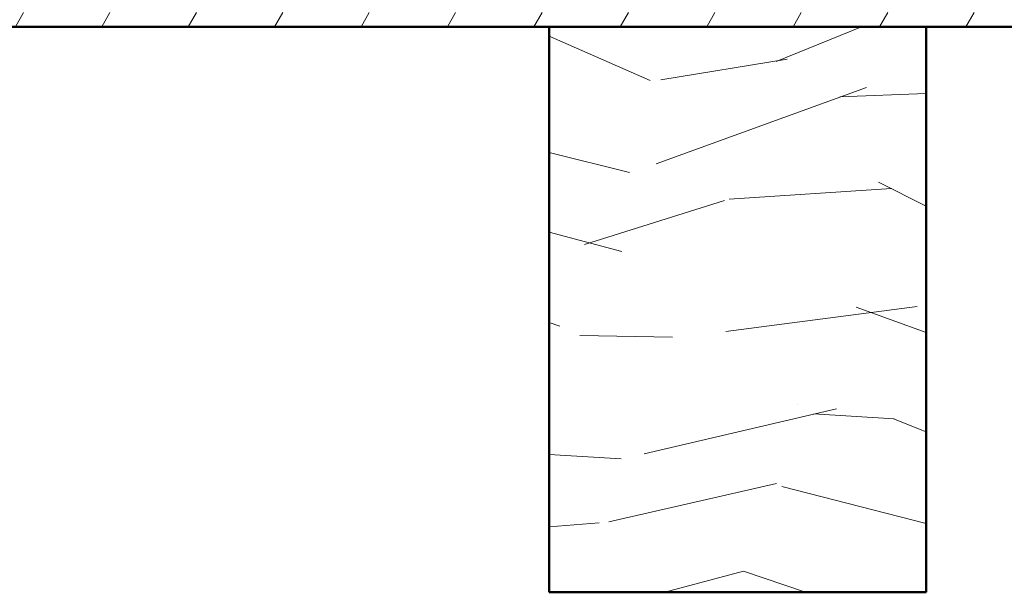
# Model space of a CAD drawing. Header units: millimetres. Extents: x 200 to 13555, y -185 to 8310.
# Tile 53 of 70: x 5627 to 5836, y 7434 to 7555. Entities that reach past the tile are written whole.
import ezdxf

# ---------------------------------------------------------------- set-up
doc = ezdxf.new("R2010")
doc.units = ezdxf.units.MM
doc.header["$LTSCALE"] = 10
doc.layers.add('Schraffur', color=7, linetype='Continuous', lineweight=18)
doc.layers.add('Sichtbare Kanten(DIN)', color=7, linetype='Continuous', lineweight=50)

msp = doc.modelspace()

# ---------------------------------------------------------------- hatches: boundary and pattern name
at = {"layer": 'Schraffur'}
h = msp.add_hatch(dxfattribs=at)
h.set_pattern_fill('ANSI31', color=256, scale=127, angle=14.999977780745, style=0)
h.set_pattern_definition([(59.99997778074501, (0, 0), (-13.74815020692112, 7.937505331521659), [])])
h.paths.add_polyline_path([(7974.536124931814, 7553.949454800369), (7974.536124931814, 7556.949454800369), (7690.936124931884, 7556.949454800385), (7630.936124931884, 7556.949454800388), (7063.736124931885, 7556.949454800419), (7003.736124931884, 7556.949454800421), (6436.536124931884, 7556.949454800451), (6376.536124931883, 7556.949454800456), (5809.336124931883, 7556.949454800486), (5749.336124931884, 7556.94945480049), (5182.136124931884, 7556.94945480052), (5122.136124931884, 7556.949454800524), (4554.936124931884, 7556.949454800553), (4494.936124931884, 7556.949454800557), (3927.736124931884, 7556.949454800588), (3867.736124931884, 7556.949454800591), (3300.536124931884, 7556.949454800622), (3240.536124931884, 7556.949454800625), (2673.336124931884, 7556.949454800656), (2613.336124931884, 7556.949454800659), (2046.136124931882, 7556.94945480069), (1986.136124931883, 7556.949454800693), (1702.536124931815, 7556.949454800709), (1702.536124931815, 7553.949454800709), (1976.136124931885, 7553.949454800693), (2056.136124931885, 7553.949454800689), (2603.336124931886, 7553.949454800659), (2683.336124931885, 7553.949454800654), (3230.536124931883, 7553.949454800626), (3310.536124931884, 7553.949454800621), (3857.736124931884, 7553.949454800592), (3937.736124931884, 7553.949454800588), (4484.936124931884, 7553.949454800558), (4564.936124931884, 7553.949454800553), (5112.136124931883, 7553.949454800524), (5192.136124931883, 7553.94945480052), (5739.336124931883, 7553.94945480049), (5819.336124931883, 7553.949454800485), (6366.536124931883, 7553.949454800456), (6446.536124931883, 7553.949454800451), (6993.736124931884, 7553.949454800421), (7073.736124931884, 7553.949454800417), (7620.936124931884, 7553.949454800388), (7700.936124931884, 7553.949454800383)])
h = msp.add_hatch(dxfattribs=at)
h.set_pattern_fill('WOOD', color=256, scale=191.1614185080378, angle=150.00024553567, style=0, pattern_type=2)
h.set_pattern_definition([(145.23624553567, (-16.24859996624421, -28.14367922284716), (1725.466372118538, -1216.936445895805), [23.01889337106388, -2278.87350231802]), (161.31014553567, (-35.1589264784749, -15.01856870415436), (-757.784296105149, 216.7694701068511), [29.24215335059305, -945.4939340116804]), (195.00024553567, (-62.85898461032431, -5.648100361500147), (-95.58002937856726, -165.5511054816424), [21.62742940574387, -248.7162983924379]), (196.84784553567, (-83.74946893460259, -11.2457847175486), (-3751.408769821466, -1145.143254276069), [41.92494882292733, -4150.57318321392]), (162.99484553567, (-123.8749270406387, -23.39695342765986), (1681.119383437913, -529.1183641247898), [25.50418297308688, -2524.898247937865]), (150.00024553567, (-148.2639640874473, -15.93808508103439), (-261.1310540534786, -69.97105445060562), [47.79035462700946, -143.3710638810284]), (140.53824553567, (-189.6517276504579, 7.956914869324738), (732.1790940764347, -643.4471069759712), [23.25574236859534, -1139.534243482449]), (144.2892455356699, (-42.05519991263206, -72.84246387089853), (1394.372416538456, -1025.781172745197), [19.21153139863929, -1901.937594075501]), (150.00024553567, (-57.6545053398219, -61.62895334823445), (-261.1310540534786, -69.97105445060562), [28.67421277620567, -162.4872057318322]), (178.30104553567, (-82.48716347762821, -47.29195337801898), (-2394.545266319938, 58.07184439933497), [28.22460111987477, -2794.244686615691]), (202.12524553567, (-110.6994005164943, -46.45512720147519), (1140.103730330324, 445.434656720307), [43.5914940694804, -2135.980341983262]), (189.28964553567, (-151.0809480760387, -62.87311699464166), (-1471.205829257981, -254.2750578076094), [27.1691989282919, -2689.736739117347]), (156.34044553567, (-177.8937640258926, -67.25891189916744), (-1419.988310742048, 599.0885489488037), [34.62086218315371, -1696.41995303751]), (138.11124553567, (-209.6045537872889, -53.36553301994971), (2030.959714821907, -1834.781706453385), [37.11685682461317, -3674.562134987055]), (143.2902455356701, (-71.68499985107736, -124.1632906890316), (-1394.377117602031, 1025.775344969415), [32.72148232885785, -3239.44051417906]), (153.36674553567, (-97.91707907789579, -104.6036696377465), (-2744.395752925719, 1363.726034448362), [32.55364260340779, -3222.809470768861]), (183.69034553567, (-127.0165582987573, -90.01058021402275), (426.681971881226, -25.60869445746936), [34.46219820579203, -654.7794719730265]), (197.48984553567, (-161.4072164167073, -92.22868566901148), (-2706.882175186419, -865.2615089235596), [31.11878499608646, -3080.757420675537]), (164.93164553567, (-191.0874323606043, -101.5810122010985), (-2107.806562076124, 554.7287819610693), [29.67628093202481, -2937.940724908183]), (150.00024553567, (-219.7432904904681, -93.86605440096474), (-261.1310540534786, -69.97105445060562), [22.93937022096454, -168.2220482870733]), (137.00524553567, (-239.6094170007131, -82.39645442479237), (-1298.79153027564, 1191.330846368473), [25.50418297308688, -2524.898247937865]), (150.00024553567, (-51.32082681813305, 29.62979993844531), (-261.1310540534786, -69.97105445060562), [0, -191.1614185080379]), (13.15224553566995, (-88.83497438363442, 18.17834177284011), (-3821.385516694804, -883.9873098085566), [41.92494882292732, -4150.573183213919]), (356.56524553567, (-143.5898055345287, -137.8328543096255), (261.1309711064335, 69.9709073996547), [17.09805075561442, -410.3509241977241]), (338.13024553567, (-126.5225212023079, -138.8572121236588), (1088.885869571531, -407.9310727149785), [27.0342389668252, -1324.681723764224]), (306.80124553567, (-101.4337736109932, -148.927391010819), (636.5889944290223, -809.0061331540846), [14.55847131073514, -1441.284454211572]), (176.56534553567, (-88.83497438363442, 18.17834177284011), (-261.1308489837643, -69.97136315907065), [21.37242007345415, -406.0765548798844]), (156.71004553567, (-110.1690797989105, 19.45878904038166), (1585.539595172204, -694.670279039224), [32.72148232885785, -3239.44051417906]), (139.87524553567, (-140.2243590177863, 32.396367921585), (-2527.609800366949, 2121.522649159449), [54.37185110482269, -5382.818803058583]), (139.69524553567, (-5.73479998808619, -9.933063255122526), (-897.7251237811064, 739.034048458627), [21.37242007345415, -2115.870160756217]), (165.52434553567, (-22.03381595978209, 3.89175780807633), (2107.796185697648, -554.7259151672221), [35.71182039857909, -3535.473086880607]), (192.87914553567, (-56.61200571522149, 12.81860505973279), (3299.118406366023, 744.0713013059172), [36.52138900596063, -3615.607953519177]), (184.69544553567, (-92.21455328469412, 4.678167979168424), (-2324.571937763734, -203.0594809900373), [30.22529652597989, -2992.307032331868]), (159.46254553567, (-122.3383903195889, 2.203973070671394), (-923.335400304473, 312.3493938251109), [34.88370913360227, -1127.905894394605]), (143.41824553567, (-155.0049800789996, 14.44184140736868), (2623.206018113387, -1955.964619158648), [50.03172225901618, -4953.145282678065]), (141.8702455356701, (-29.62979993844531, -51.32082681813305), (897.7279408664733, -739.0295942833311), [27.03423896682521, -1324.681723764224]), (161.31014553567, (-50.89534753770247, -34.6286057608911), (-757.784296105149, 216.7694701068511), [29.24215335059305, -945.4939340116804]), (192.51064553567, (-78.59540566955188, -25.2581374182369), (2776.854305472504, 604.1264398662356), [31.11878499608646, -3080.757420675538]), (195.00024553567, (-108.9753321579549, -31.99915340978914), (-95.58002937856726, -165.5511054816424), [35.14464446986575, -235.1992744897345]), (167.35424553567, (-142.9223691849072, -41.09539048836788), (2534.476052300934, -580.3352095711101), [32.04457974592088, -3172.400204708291]), (146.6342455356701, (-174.1895378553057, -34.08014323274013), (2553.248582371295, -1694.80925839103), [32.55364260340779, -3222.80947076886]), (132.89724553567, (-201.3774170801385, -16.17603272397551), (-1368.757409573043, 1452.453025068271), [26.00082033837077, -2574.084080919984]), (141.25424553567, (-53.52479988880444, -92.70859038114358), (-1063.279931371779, 834.608092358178), [25.14327021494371, -2489.189294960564]), (164.93164553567, (-73.13483694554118, -76.972169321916), (-2107.806562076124, 554.7287819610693), [29.67628093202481, -2937.940724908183]), (182.00564553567, (-101.7906950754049, -69.2572115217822), (1114.495583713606, 18.7534609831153), [36.06833644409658, -1767.344662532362]), (199.89934553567, (-137.8368637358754, -70.51951697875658), (3063.594447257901, 1100.781674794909), [47.48354055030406, -4700.869558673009]), (165.94564553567, (-182.485232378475, -86.68141731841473), (757.784783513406, -216.7691146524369), [27.83348485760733, -1363.843051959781]), (143.99124553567, (-209.4855799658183, -79.9222595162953), (-1559.92453592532, 1121.346532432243), [36.52138900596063, -3615.607953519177]), (126.8012455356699, (-239.0286802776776, -58.45103846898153), (-636.5889944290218, 809.006133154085), [14.55847131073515, -1441.284454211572]), (140.53824553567, (-82.19879982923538, -142.3739066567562), (732.1790940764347, -643.4471069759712), [23.25574236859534, -1139.534243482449]), (160.00824553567, (-100.1533263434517, -127.593285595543), (-2012.223650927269, 720.2779254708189), [32.99962219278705, -3266.967758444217]), (187.40564553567, (-131.1644055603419, -116.31121725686), (-3107.972316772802, -412.9740710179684), [40.91026401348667, -4050.117857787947]), (179.05484553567, (-76.15348495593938, 43.96679990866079), (-1541.176871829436, 6.855804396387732), [19.68121500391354, -1948.450990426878]), (160.78454553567, (-95.83207982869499, 44.29144717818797), (2935.56532184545, -1032.629652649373), [40.8657234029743, -4045.70202902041]), (142.87524553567, (-134.4210012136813, 57.74120496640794), (1063.27760706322, -834.6108047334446), [46.2358299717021, -1494.956845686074])])
h.paths.add_polyline_path([(5739.336124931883, 7553.949454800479), (5739.336124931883, 7433.949454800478), (5819.336124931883, 7433.949454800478), (5819.336124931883, 7553.949454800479)])

# ---------------------------------------------------------------- linework, layer by layer
at = {"layer": 'Sichtbare Kanten(DIN)'}
for p, q in [((1702.536124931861, 7553.949454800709), (7974.536124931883, 7553.949454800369)), ((5739.33612493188, 7553.949454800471), (5739.336124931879, 7433.94945480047)), ((5819.336124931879, 7553.949454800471), (5739.33612493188, 7553.949454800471)), ((5819.336124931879, 7433.94945480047), (5819.336124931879, 7553.949454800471)), ((5739.336124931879, 7433.94945480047), (5819.336124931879, 7433.94945480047))]:
    msp.add_line(p, q, dxfattribs=at)

doc.saveas('drawing.dxf')
